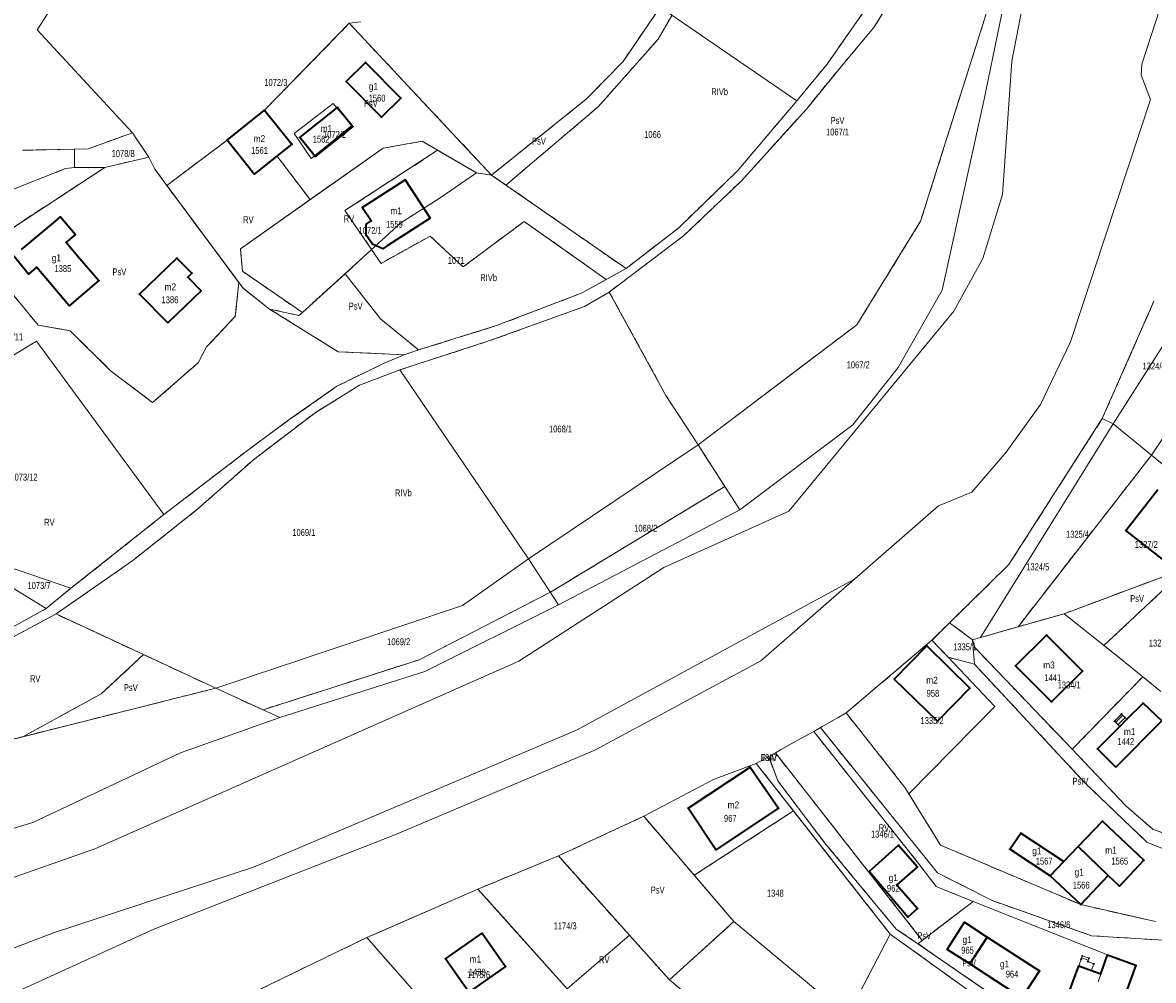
# Model space of a CAD drawing. Header units: metres. Extents: x 7496145 to 7500200, y 5498500 to 5502080.
# Tile 44 of 202: x 7497328 to 7497574, y 5499689 to 5499897. Entities that reach past the tile are written whole.
import ezdxf
from ezdxf.enums import TextEntityAlignment as Align

# ---------------------------------------------------------------- set-up
doc = ezdxf.new("R2010")
doc.units = ezdxf.units.M
doc.header["$MEASUREMENT"] = 0
for name, pattern in [('2.25_0.75', [3, 2.25, -0.75]), ('219-1000', [0]), ('egug-1000', [0])]:
    doc.linetypes.add(name, pattern=pattern)
doc.layers.get('0').update_dxf_attribs({"color": 2, "linetype": 'CONTINUOUS', "lineweight": 5})
for name, color, linetype in [('209-oznaczenie konturu klasyfikacyjnego', 7, 'CONTINUOUS'), ('211-numer działki ewidencyjnej', 7, 'CONTINUOUS'), ('217-kontur klasyfikacyjny', 7, 'CONTINUOUS'), ('218-kontur użytku gruntowego', 7, 'CONTINUOUS'), ('219-działka ewidencyjna', 7, 'CONTINUOUS'), ('312-budynek ewidencyjny', 7, 'CONTINUOUS'), ('312-oznaczenie budynku ewidencyjnego', 7, 'CONTINUOUS'), ('312-oznaczenie budynku ewidencyjnego-Atr117', 7, 'CONTINUOUS'), ('352-schody', 7, 'CONTINUOUS'), ('Punkt budynku', 7, 'CONTINUOUS')]:
    doc.layers.add(name, color=color, linetype=linetype)
doc.styles.get("Standard").update_dxf_attribs({"font": 'Working1250', "width": 0.75})

# ---------------------------------------------------------------- blocks, each defined once
blk = doc.blocks.new('PUNKTBUD')
at = {"color": 0}
blk.add_circle((0, 0), 0.09, dxfattribs=at)

msp = doc.modelspace()

# ---------------------------------------------------------------- linework, layer by layer
at = {"layer": '217-kontur klasyfikacyjny', "color": 3, "linetype": '2.25_0.75', "lineweight": 18, "flags": 128}
for points in [[(7497523.36, 5499853.66), (7497547.29, 5499929.41)], [(7497524.4, 5499913.84), (7497513.19, 5499895.72)], [(7497503.05, 5499887.8), (7497513.52, 5499902.8)], [(7497458.75, 5499888.36), (7497466.8, 5499900.12)], [(7497466.34, 5499893.17), (7497469.37, 5499898.36)], [(7497380.92, 5499877.78), (7497399.32, 5499896.64)], [(7497399.32, 5499896.64), (7497430.19, 5499863.7)], [(7497513.19, 5499895.72), (7497506.88, 5499888.2)], [(7497453.37, 5499878.53), (7497466.34, 5499893.17)], [(7497450.83, 5499880.22), (7497458.75, 5499888.36)], [(7497496.47, 5499879.8), (7497503.05, 5499887.8)], [(7497506.88, 5499888.2), (7497498.55, 5499878.03)], [(7497430.19, 5499863.7), (7497450.83, 5499880.22)], [(7497433.34, 5499861.51), (7497453.37, 5499878.53)], [(7497483.6, 5499864.63), (7497496.47, 5499879.8)], [(7497498.55, 5499878.03), (7497484.39, 5499862.36)], [(7497372.79, 5499871.24), (7497380.92, 5499877.78)], [(7497342.6, 5499869.36), (7497352.24, 5499872.88)], [(7497352.24, 5499872.88), (7497355.78, 5499867.54)], [(7497359.71, 5499861.44), (7497372.79, 5499871.24)], [(7497378.7, 5499863.89), (7497372.79, 5499871.24)], [(7497406.66, 5499869.54), (7497415.17, 5499871.02)], [(7497415.17, 5499871.02), (7497418.49, 5499869.08)], [(7497328.36, 5499869.07), (7497339.66, 5499869.32)], [(7497339.66, 5499869.32), (7497342.6, 5499869.36)], [(7497339.66, 5499869.32), (7497339.67, 5499865.36)], [(7497390.83, 5499858.36), (7497406.66, 5499869.54)], [(7497398.37, 5499855.97), (7497418.49, 5499869.08)], [(7497418.49, 5499869.08), (7497426.95, 5499864.15)], [(7497346.26, 5499865.35), (7497355.78, 5499867.54)], [(7497355.78, 5499867.54), (7497357.12, 5499864.94)], [(7497383.61, 5499867.83), (7497378.7, 5499863.89)], [(7497390.83, 5499858.36), (7497383.61, 5499867.83)], [(7497337.74, 5499865.11), (7497309.11, 5499853.77)], [(7497318.51, 5499847.17), (7497346.26, 5499865.35)], [(7497339.67, 5499865.36), (7497337.74, 5499865.11)], [(7497357.12, 5499864.94), (7497359.71, 5499861.44)], [(7497426.95, 5499864.15), (7497430.19, 5499863.7)], [(7497430.19, 5499863.7), (7497433.34, 5499861.51)], [(7497470.83, 5499852.24), (7497483.6, 5499864.63)], [(7497375.33, 5499840.36), (7497359.71, 5499861.44)], [(7497433.34, 5499861.51), (7497459.4, 5499843.39)], [(7497484.39, 5499862.36), (7497471.86, 5499850.48)], [(7497375.73, 5499847.7), (7497390.83, 5499858.36)], [(7497404.16, 5499847.53), (7497398.37, 5499855.97)], [(7497437.27, 5499853.62), (7497424.03, 5499843.76)], [(7497455.11, 5499841), (7497437.27, 5499853.62)], [(7497509.49, 5499831.16), (7497523.36, 5499853.66)], [(7497459.4, 5499843.39), (7497470.83, 5499852.24)], [(7497416.85, 5499850.45), (7497406.23, 5499844.52)], [(7497424.03, 5499843.76), (7497416.85, 5499850.45)], [(7497471.86, 5499850.48), (7497455.75, 5499838.28)], [(7497318.51, 5499847.17), (7497331.78, 5499831.12)], [(7497376.1, 5499842.81), (7497375.73, 5499847.7)], [(7497398.4, 5499842.28), (7497404.16, 5499847.53)], [(7497406.23, 5499844.52), (7497404.16, 5499847.53)], [(7497389.13, 5499833.84), (7497376.1, 5499842.81)], [(7497389.13, 5499833.84), (7497398.4, 5499842.28)], [(7497406.11, 5499832.45), (7497398.4, 5499842.28)], [(7497374.57, 5499833.01), (7497375.33, 5499840.36)], [(7497375.33, 5499840.36), (7497376.26, 5499839.1)], [(7497376.26, 5499839.1), (7497382.02, 5499834.58)], [(7497449.89, 5499838.1), (7497455.11, 5499841)], [(7497431.27, 5499831), (7497449.89, 5499838.1)], [(7497455.75, 5499838.28), (7497450.36, 5499835.13)], [(7497468.07, 5499815.84), (7497455.75, 5499838.28)], [(7497574.01, 5499836.28), (7497562.79, 5499810.8)], [(7497382.02, 5499834.58), (7497388.33, 5499833.22)], [(7497382.02, 5499834.58), (7497396.89, 5499825.34)], [(7497388.33, 5499833.22), (7497389.13, 5499833.84)], [(7497450.36, 5499835.13), (7497429.84, 5499827.74)], [(7497368.34, 5499826.36), (7497374.57, 5499833.01)], [(7497414.37, 5499825.72), (7497406.11, 5499832.45)], [(7497331.78, 5499831.12), (7497338.75, 5499829.88)], [(7497338.75, 5499829.88), (7497347.44, 5499821.25)], [(7497414.37, 5499825.72), (7497431.27, 5499831)], [(7497475.05, 5499805.1), (7497509.49, 5499831.16)], [(7497366.48, 5499822.91), (7497368.34, 5499826.36)], [(7497429.84, 5499827.74), (7497410.29, 5499821.41)], [(7497396.89, 5499825.34), (7497411.23, 5499824.67)], [(7497406.92, 5499822.88), (7497411.23, 5499824.67)], [(7497411.23, 5499824.67), (7497414.37, 5499825.72)], [(7497356.62, 5499814.29), (7497366.48, 5499822.91)], [(7497396.64, 5499817.82), (7497406.92, 5499822.88)], [(7497410.29, 5499821.41), (7497401.57, 5499818.08)], [(7497347.44, 5499821.25), (7497356.62, 5499814.29)], [(7497386.49, 5499810.73), (7497396.64, 5499817.82)], [(7497401.57, 5499818.08), (7497391.91, 5499812.1)], [(7497475.05, 5499805.1), (7497468.07, 5499815.84)], [(7497391.91, 5499812.1), (7497378.5, 5499801.89)], [(7497376.91, 5499803.68), (7497386.49, 5499810.73)], [(7497562.79, 5499810.8), (7497542.5, 5499779.1)], [(7497573.48, 5499802.87), (7497579.18, 5499811.43)], [(7497480.85, 5499796.07), (7497475.05, 5499805.1)], [(7497359.08, 5499789.99), (7497376.91, 5499803.68)], [(7497378.5, 5499801.89), (7497366.45, 5499791.2)], [(7497544.5, 5499765.63), (7497573.48, 5499802.87)], [(7497442.97, 5499773.12), (7497480.85, 5499796.07)], [(7497338.9, 5499773.96), (7497359.08, 5499789.99)], [(7497366.45, 5499791.2), (7497352.3, 5499779.99)], [(7497352.3, 5499779.99), (7497335.65, 5499768.39)], [(7497542.5, 5499779.1), (7497529.65, 5499766.5)], [(7497581.18, 5499778.43), (7497554.51, 5499768.45)], [(7497581.18, 5499778.43), (7497563.14, 5499761.55)], [(7497333.48, 5499769.58), (7497338.9, 5499773.96)], [(7497414.47, 5499758.45), (7497442.97, 5499773.12)], [(7497335.65, 5499768.39), (7497303.33, 5499751.04)], [(7497319.63, 5499761.92), (7497333.48, 5499769.58)], [(7497354.65, 5499759.56), (7497335.65, 5499768.39)], [(7497554.51, 5499768.45), (7497544.5, 5499765.63)], [(7497529.65, 5499766.5), (7497525.79, 5499762.68)], [(7497534.6, 5499762.75), (7497529.65, 5499766.5)], [(7497536.34, 5499763.25), (7497544.5, 5499765.63)], [(7497525.79, 5499762.68), (7497507.19, 5499746.91)], [(7497529.33, 5499758.99), (7497525.79, 5499762.68)], [(7497534.6, 5499762.75), (7497536.34, 5499763.25)], [(7497535.17, 5499761.04), (7497534.6, 5499762.75)], [(7497556.27, 5499739.01), (7497535.17, 5499761.04)], [(7497563.14, 5499761.55), (7497565.41, 5499759.74)], [(7497345.46, 5499751.05), (7497354.65, 5499759.56)], [(7497370.33, 5499752.27), (7497354.65, 5499759.56)], [(7497380.6, 5499747.58), (7497414.47, 5499758.45)], [(7497535.04, 5499757.5), (7497529.33, 5499758.99)], [(7497565.41, 5499759.74), (7497571.58, 5499754.77)], [(7497558.99, 5499731.76), (7497535.04, 5499757.5)], [(7497556.27, 5499739.01), (7497571.58, 5499754.77)], [(7497571.58, 5499754.77), (7497575.51, 5499751.55)], [(7497328.44, 5499741.75), (7497370.33, 5499752.27)], [(7497328.44, 5499741.75), (7497345.46, 5499751.05)], [(7497370.33, 5499752.27), (7497380.6, 5499747.58)], [(7497507.19, 5499746.91), (7497501.59, 5499743.72)], [(7497507.19, 5499746.91), (7497519.94, 5499730.74)], [(7497500.14, 5499742.87), (7497495.72, 5499740.45)], [(7497501.59, 5499743.72), (7497500.14, 5499742.87)], [(7497522.9, 5499714.23), (7497500.14, 5499742.87)], [(7497527, 5499712.22), (7497501.59, 5499743.72)], [(7497308.61, 5499736.77), (7497328.44, 5499741.75)], [(7497495.72, 5499740.45), (7497491.82, 5499738.24)], [(7497491.82, 5499738.24), (7497490.39, 5499737.43)], [(7497523.72, 5499697.52), (7497491.82, 5499738.24)], [(7497567.92, 5499726.73), (7497556.27, 5499739.01)], [(7497490.39, 5499737.43), (7497487.66, 5499735.94)], [(7497487.66, 5499735.94), (7497495.76, 5499725.63)], [(7497492.33, 5499732.19), (7497490.39, 5499737.43)], [(7497502.58, 5499718.66), (7497492.33, 5499732.19)], [(7497519.94, 5499730.74), (7497520.83, 5499729.32)], [(7497572.49, 5499718.86), (7497558.99, 5499731.76)], [(7497520.83, 5499729.32), (7497527.65, 5499718.21)], [(7497573.76, 5499721.64), (7497567.92, 5499726.73)], [(7497463.25, 5499724.46), (7497444.72, 5499715.85)], [(7497474.2, 5499711.66), (7497463.25, 5499724.46)], [(7497495.76, 5499725.63), (7497474.2, 5499711.66)], [(7497516.75, 5499698.9), (7497495.76, 5499725.63)], [(7497576.67, 5499720.56), (7497573.76, 5499721.64)], [(7497518.05, 5499699.98), (7497502.58, 5499718.66)], [(7497579.09, 5499716.17), (7497572.49, 5499718.86)], [(7497444.72, 5499715.85), (7497427.23, 5499708.67)], [(7497460.12, 5499698.63), (7497444.72, 5499715.85)], [(7497527.65, 5499718.21), (7497558.11, 5499705.29)], [(7497526.74, 5499709.21), (7497522.9, 5499714.23)], [(7497482.82, 5499701.59), (7497474.2, 5499711.66)], [(7497538.72, 5499706.24), (7497527, 5499712.22)], [(7497427.23, 5499708.67), (7497432.08, 5499703.25)], [(7497534.74, 5499705.99), (7497526.74, 5499709.21)], [(7497560.44, 5499698.53), (7497538.72, 5499706.24)], [(7497523.72, 5499697.52), (7497534.74, 5499705.99)], [(7497558.11, 5499705.29), (7497574.32, 5499701.6)], [(7497432.08, 5499703.25), (7497446.65, 5499686.98)], [(7497468.82, 5499688.95), (7497482.82, 5499701.59)], [(7497507.49, 5499681.1), (7497516.75, 5499698.9)], [(7497516.75, 5499698.9), (7497534.19, 5499686.32)], [(7497522.78, 5499696.8), (7497518.05, 5499699.98)], [(7497403.13, 5499698.14), (7497368.21, 5499681.22)], [(7497427.8, 5499670.01), (7497403.13, 5499698.14)], [(7497468.82, 5499688.95), (7497460.12, 5499698.63)], [(7497522.78, 5499696.8), (7497523.72, 5499697.52)], [(7497546.92, 5499680.11), (7497522.78, 5499696.8)], [(7497583.21, 5499697.1), (7497560.44, 5499698.53)], [(7497477.82, 5499681.44), (7497468.82, 5499688.95)]]:
    msp.add_lwpolyline(points, dxfattribs=at)
at = {"layer": '218-kontur użytku gruntowego', "color": 3, "linetype": 'egug-1000', "lineweight": 18, "flags": 128}
for points in [[(7497571.35, 5499887.77), (7497594.95, 5499960.37)], [(7497523.36, 5499853.66), (7497547.29, 5499929.41)], [(7497543.13, 5499888.45), (7497549.53, 5499921.3)], [(7497524.4, 5499913.84), (7497513.19, 5499895.72)], [(7497503.05, 5499887.8), (7497513.52, 5499902.8)], [(7497458.75, 5499888.36), (7497466.8, 5499900.12)], [(7497466.34, 5499893.17), (7497469.37, 5499898.36)], [(7497399.32, 5499896.64), (7497380.92, 5499877.78)], [(7497430.19, 5499863.7), (7497399.32, 5499896.64)], [(7497513.19, 5499895.72), (7497506.88, 5499888.2)], [(7497453.37, 5499878.53), (7497466.34, 5499893.17)], [(7497450.83, 5499880.22), (7497458.75, 5499888.36)], [(7497496.47, 5499879.8), (7497503.05, 5499887.8)], [(7497506.88, 5499888.2), (7497498.55, 5499878.03)], [(7497541.14, 5499859.46), (7497543.13, 5499888.45)], [(7497571.23, 5499885.35), (7497571.35, 5499887.77)], [(7497573.26, 5499880.07), (7497571.23, 5499885.35)], [(7497430.19, 5499863.7), (7497450.83, 5499880.22)], [(7497433.34, 5499861.51), (7497453.37, 5499878.53)], [(7497483.6, 5499864.63), (7497496.47, 5499879.8)], [(7497498.55, 5499878.03), (7497484.39, 5499862.36)], [(7497555.89, 5499827.47), (7497573.26, 5499880.07)], [(7497380.92, 5499877.78), (7497372.79, 5499871.24)], [(7497352.24, 5499872.88), (7497342.6, 5499869.36)], [(7497355.78, 5499867.54), (7497352.24, 5499872.88)], [(7497372.79, 5499871.24), (7497359.71, 5499861.44)], [(7497378.7, 5499863.89), (7497372.79, 5499871.24)], [(7497415.17, 5499871.02), (7497406.66, 5499869.54)], [(7497418.49, 5499869.08), (7497415.17, 5499871.02)], [(7497328.36, 5499869.07), (7497339.66, 5499869.32)], [(7497342.6, 5499869.36), (7497339.66, 5499869.32)], [(7497339.66, 5499869.32), (7497339.67, 5499865.36)], [(7497406.66, 5499869.54), (7497390.83, 5499858.36)], [(7497418.49, 5499869.08), (7497398.37, 5499855.97)], [(7497426.95, 5499864.15), (7497418.49, 5499869.08)], [(7497355.78, 5499867.54), (7497346.26, 5499865.35)], [(7497357.12, 5499864.94), (7497355.78, 5499867.54)], [(7497383.61, 5499867.83), (7497378.7, 5499863.89)], [(7497390.83, 5499858.36), (7497383.61, 5499867.83)], [(7497337.74, 5499865.11), (7497309.11, 5499853.77)], [(7497346.26, 5499865.35), (7497318.51, 5499847.17)], [(7497339.67, 5499865.36), (7497337.74, 5499865.11)], [(7497359.71, 5499861.44), (7497357.12, 5499864.94)], [(7497430.19, 5499863.7), (7497426.95, 5499864.15)], [(7497433.34, 5499861.51), (7497430.19, 5499863.7)], [(7497470.83, 5499852.24), (7497483.6, 5499864.63)], [(7497359.71, 5499861.44), (7497375.33, 5499840.36)], [(7497459.4, 5499843.39), (7497433.34, 5499861.51)], [(7497484.39, 5499862.36), (7497471.86, 5499850.48)], [(7497390.83, 5499858.36), (7497375.73, 5499847.7)], [(7497536.89, 5499845.54), (7497541.14, 5499859.46)], [(7497398.37, 5499855.97), (7497404.16, 5499847.53)], [(7497424.03, 5499843.76), (7497437.27, 5499853.62)], [(7497437.27, 5499853.62), (7497455.11, 5499841)], [(7497509.49, 5499831.16), (7497523.36, 5499853.66)], [(7497459.4, 5499843.39), (7497470.83, 5499852.24)], [(7497406.23, 5499844.52), (7497416.85, 5499850.45)], [(7497416.85, 5499850.45), (7497424.03, 5499843.76)], [(7497471.86, 5499850.48), (7497455.75, 5499838.28)], [(7497318.51, 5499847.17), (7497331.78, 5499831.12)], [(7497375.73, 5499847.7), (7497376.1, 5499842.81)], [(7497404.16, 5499847.53), (7497398.4, 5499842.28)], [(7497404.16, 5499847.53), (7497406.23, 5499844.52)], [(7497530.58, 5499834.11), (7497536.89, 5499845.54)], [(7497376.1, 5499842.81), (7497389.13, 5499833.84)], [(7497389.13, 5499833.84), (7497398.4, 5499842.28)], [(7497398.4, 5499842.28), (7497406.11, 5499832.45)], [(7497455.11, 5499841), (7497459.4, 5499843.39)], [(7497374.57, 5499833.01), (7497375.33, 5499840.36)], [(7497375.33, 5499840.36), (7497376.26, 5499839.1)], [(7497376.26, 5499839.1), (7497382.02, 5499834.58)], [(7497449.89, 5499838.1), (7497455.11, 5499841)], [(7497431.27, 5499831), (7497449.89, 5499838.1)], [(7497455.75, 5499838.28), (7497450.36, 5499835.13)], [(7497455.75, 5499838.28), (7497468.07, 5499815.84)], [(7497574.01, 5499836.28), (7497562.79, 5499810.8)], [(7497382.02, 5499834.58), (7497396.89, 5499825.34)], [(7497388.33, 5499833.22), (7497382.02, 5499834.58)], [(7497389.13, 5499833.84), (7497388.33, 5499833.22)], [(7497450.36, 5499835.13), (7497429.84, 5499827.74)], [(7497494.71, 5499790.74), (7497530.58, 5499834.11)], [(7497368.34, 5499826.36), (7497374.57, 5499833.01)], [(7497406.11, 5499832.45), (7497414.37, 5499825.72)], [(7497331.78, 5499831.12), (7497338.75, 5499829.88)], [(7497338.75, 5499829.88), (7497347.44, 5499821.25)], [(7497414.37, 5499825.72), (7497431.27, 5499831)], [(7497475.05, 5499805.1), (7497509.49, 5499831.16)], [(7497366.48, 5499822.91), (7497368.34, 5499826.36)], [(7497429.84, 5499827.74), (7497410.29, 5499821.41)], [(7497549.41, 5499813.85), (7497555.89, 5499827.47)], [(7497396.89, 5499825.34), (7497411.23, 5499824.67)], [(7497406.92, 5499822.88), (7497411.23, 5499824.67)], [(7497411.23, 5499824.67), (7497414.37, 5499825.72)], [(7497356.62, 5499814.29), (7497366.48, 5499822.91)], [(7497396.64, 5499817.82), (7497406.92, 5499822.88)], [(7497410.29, 5499821.41), (7497401.57, 5499818.08)], [(7497347.44, 5499821.25), (7497356.62, 5499814.29)], [(7497386.49, 5499810.73), (7497396.64, 5499817.82)], [(7497401.57, 5499818.08), (7497391.91, 5499812.1)], [(7497468.07, 5499815.84), (7497475.05, 5499805.1)], [(7497391.91, 5499812.1), (7497378.5, 5499801.89)], [(7497541.93, 5499803.53), (7497549.41, 5499813.85)], [(7497376.91, 5499803.68), (7497386.49, 5499810.73)], [(7497562.79, 5499810.8), (7497542.5, 5499779.1)], [(7497573.48, 5499802.87), (7497579.18, 5499811.43)], [(7497480.85, 5499796.07), (7497475.05, 5499805.1)], [(7497359.08, 5499789.99), (7497376.91, 5499803.68)], [(7497378.5, 5499801.89), (7497366.45, 5499791.2)], [(7497534.44, 5499794.81), (7497541.93, 5499803.53)], [(7497544.5, 5499765.63), (7497573.48, 5499802.87)], [(7497480.85, 5499796.07), (7497442.97, 5499773.12)], [(7497484.11, 5499790.99), (7497480.85, 5499796.07)], [(7497527.24, 5499791.84), (7497534.44, 5499794.81)], [(7497338.9, 5499773.96), (7497359.08, 5499789.99)], [(7497366.45, 5499791.2), (7497352.3, 5499779.99)], [(7497444.74, 5499770.4), (7497484.11, 5499790.99)], [(7497467.62, 5499778.46), (7497494.71, 5499790.74)], [(7497509.01, 5499775.94), (7497527.24, 5499791.84)], [(7497352.3, 5499779.99), (7497335.65, 5499768.39)], [(7497436.11, 5499758.13), (7497467.62, 5499778.46)], [(7497542.5, 5499779.1), (7497529.65, 5499766.5)], [(7497581.18, 5499778.43), (7497554.51, 5499768.45)], [(7497581.18, 5499778.43), (7497563.14, 5499761.55)], [(7497509.01, 5499775.94), (7497448.68, 5499743.17)], [(7497488.68, 5499758.22), (7497509.01, 5499775.94)], [(7497333.48, 5499769.58), (7497338.9, 5499773.96)], [(7497442.97, 5499773.12), (7497414.47, 5499758.45)], [(7497415.73, 5499755.89), (7497444.74, 5499770.4)], [(7497335.65, 5499768.39), (7497303.33, 5499751.04)], [(7497319.63, 5499761.92), (7497333.48, 5499769.58)], [(7497335.65, 5499768.39), (7497354.65, 5499759.56)], [(7497554.51, 5499768.45), (7497544.5, 5499765.63)], [(7497529.65, 5499766.5), (7497525.79, 5499762.68)], [(7497534.6, 5499762.75), (7497529.65, 5499766.5)], [(7497536.34, 5499763.25), (7497544.5, 5499765.63)], [(7497525.79, 5499762.68), (7497507.19, 5499746.91)], [(7497525.79, 5499762.68), (7497529.33, 5499758.99)], [(7497534.6, 5499762.75), (7497536.34, 5499763.25)], [(7497535.17, 5499761.04), (7497534.6, 5499762.75)], [(7497556.27, 5499739.01), (7497535.17, 5499761.04)], [(7497563.14, 5499761.55), (7497565.41, 5499759.74)], [(7497344.1, 5499717.43), (7497436.11, 5499758.13)], [(7497354.65, 5499759.56), (7497345.46, 5499751.05)], [(7497354.65, 5499759.56), (7497370.33, 5499752.27)], [(7497414.47, 5499758.45), (7497380.6, 5499747.58)], [(7497452.65, 5499738.79), (7497488.68, 5499758.22)], [(7497529.33, 5499758.99), (7497535.04, 5499757.5)], [(7497565.41, 5499759.74), (7497571.58, 5499754.77)], [(7497384.27, 5499745.9), (7497415.73, 5499755.89)], [(7497535.04, 5499757.5), (7497558.99, 5499731.76)], [(7497556.27, 5499739.01), (7497571.58, 5499754.77)], [(7497571.58, 5499754.77), (7497575.51, 5499751.55)], [(7497328.44, 5499741.75), (7497370.33, 5499752.27)], [(7497345.46, 5499751.05), (7497328.44, 5499741.75)], [(7497370.33, 5499752.27), (7497380.6, 5499747.58)], [(7497362.71, 5499738.21), (7497384.27, 5499745.9)], [(7497380.6, 5499747.58), (7497384.27, 5499745.9)], [(7497501.59, 5499743.72), (7497507.19, 5499746.91)], [(7497507.19, 5499746.91), (7497519.94, 5499730.74)], [(7497448.68, 5499743.17), (7497378.56, 5499713.44)], [(7497500.14, 5499742.87), (7497495.72, 5499740.45)], [(7497501.59, 5499743.72), (7497500.14, 5499742.87)], [(7497522.9, 5499714.23), (7497500.14, 5499742.87)], [(7497527, 5499712.22), (7497501.59, 5499743.72)], [(7497308.61, 5499736.77), (7497328.44, 5499741.75)], [(7497495.72, 5499740.45), (7497491.82, 5499738.24)], [(7497330.6, 5499723.08), (7497362.71, 5499738.21)], [(7497409.24, 5499720.43), (7497452.65, 5499738.79)], [(7497491.82, 5499738.24), (7497490.39, 5499737.43)], [(7497523.72, 5499697.52), (7497491.82, 5499738.24)], [(7497567.92, 5499726.73), (7497556.27, 5499739.01)], [(7497487.66, 5499735.94), (7497478.37, 5499732.48)], [(7497490.39, 5499737.43), (7497487.66, 5499735.94)], [(7497487.66, 5499735.94), (7497495.76, 5499725.63)], [(7497492.33, 5499732.19), (7497490.39, 5499737.43)], [(7497478.37, 5499732.48), (7497463.25, 5499724.46)], [(7497502.58, 5499718.66), (7497492.33, 5499732.19)], [(7497519.94, 5499730.74), (7497520.83, 5499729.32)], [(7497558.99, 5499731.76), (7497572.49, 5499718.86)], [(7497520.83, 5499729.32), (7497527.65, 5499718.21)], [(7497573.76, 5499721.64), (7497567.92, 5499726.73)], [(7497463.25, 5499724.46), (7497444.72, 5499715.85)], [(7497463.25, 5499724.46), (7497474.2, 5499711.66)], [(7497495.76, 5499725.63), (7497474.2, 5499711.66)], [(7497495.76, 5499725.63), (7497516.75, 5499698.9)], [(7497313.95, 5499718.15), (7497330.6, 5499723.08)], [(7497576.67, 5499720.56), (7497573.76, 5499721.64)], [(7497356.91, 5499699.98), (7497409.24, 5499720.43)], [(7497518.05, 5499699.98), (7497502.58, 5499718.66)], [(7497572.49, 5499718.86), (7497579.09, 5499716.17)], [(7497312.34, 5499706.22), (7497344.1, 5499717.43)], [(7497444.72, 5499715.85), (7497427.23, 5499708.67)], [(7497444.72, 5499715.85), (7497460.12, 5499698.63)], [(7497527.65, 5499718.21), (7497558.11, 5499705.29)], [(7497378.56, 5499713.44), (7497335.12, 5499699.15)], [(7497526.74, 5499709.21), (7497522.9, 5499714.23)], [(7497474.2, 5499711.66), (7497482.82, 5499701.59)], [(7497538.72, 5499706.24), (7497527, 5499712.22)], [(7497427.23, 5499708.67), (7497406.03, 5499699.41)], [(7497427.23, 5499708.67), (7497432.08, 5499703.25)], [(7497534.74, 5499705.99), (7497526.74, 5499709.21)], [(7497560.44, 5499698.53), (7497538.72, 5499706.24)], [(7497523.72, 5499697.52), (7497534.74, 5499705.99)], [(7497558.11, 5499705.29), (7497574.32, 5499701.6)], [(7497432.08, 5499703.25), (7497446.65, 5499686.98)], [(7497482.82, 5499701.59), (7497468.82, 5499688.95)], [(7497335.12, 5499699.15), (7497296.63, 5499684.47)], [(7497313.38, 5499680.16), (7497356.91, 5499699.98)], [(7497406.03, 5499699.41), (7497403.13, 5499698.14)], [(7497516.75, 5499698.9), (7497507.49, 5499681.1)], [(7497534.19, 5499686.32), (7497516.75, 5499698.9)], [(7497522.78, 5499696.8), (7497518.05, 5499699.98)], [(7497403.13, 5499698.14), (7497368.21, 5499681.22)], [(7497403.13, 5499698.14), (7497427.8, 5499670.01)], [(7497460.12, 5499698.63), (7497468.82, 5499688.95)], [(7497522.78, 5499696.8), (7497523.72, 5499697.52)], [(7497546.92, 5499680.11), (7497522.78, 5499696.8)], [(7497583.21, 5499697.1), (7497560.44, 5499698.53)], [(7497468.82, 5499688.95), (7497477.82, 5499681.44)]]:
    msp.add_lwpolyline(points, dxfattribs=at)
at = {"layer": '219-działka ewidencyjna', "color": 3, "linetype": '219-1000', "lineweight": 18, "flags": 128}
for points in [[(7497571.35, 5499887.77), (7497594.95, 5499960.37)], [(7497547.29, 5499929.41), (7497523.36, 5499853.66)], [(7497547.29, 5499929.41), (7497537.08, 5499879.79)], [(7497547.29, 5499929.41), (7497537.08, 5499879.79)], [(7497513.19, 5499895.72), (7497524.4, 5499913.84)], [(7497513.19, 5499895.72), (7497524.4, 5499913.84)], [(7497331.55, 5499895.2), (7497341.9, 5499911.28)], [(7497503.05, 5499887.8), (7497513.52, 5499902.8)], [(7497503.05, 5499887.8), (7497513.52, 5499902.8)], [(7497458.75, 5499888.36), (7497466.8, 5499900.12)], [(7497466.8, 5499900.12), (7497496.47, 5499879.8)], [(7497331.55, 5499895.2), (7497352.24, 5499872.88)], [(7497399.32, 5499896.64), (7497401.8, 5499896.94)], [(7497399.32, 5499896.64), (7497430.19, 5499863.7)], [(7497506.88, 5499888.2), (7497513.19, 5499895.72)], [(7497506.88, 5499888.2), (7497513.19, 5499895.72)], [(7497450.83, 5499880.22), (7497458.75, 5499888.36)], [(7497496.47, 5499879.8), (7497503.05, 5499887.8)], [(7497496.47, 5499879.8), (7497503.05, 5499887.8)], [(7497498.55, 5499878.03), (7497506.88, 5499888.2)], [(7497498.55, 5499878.03), (7497506.88, 5499888.2)], [(7497571.23, 5499885.35), (7497571.35, 5499887.77)], [(7497571.23, 5499885.35), (7497573.26, 5499880.07)], [(7497387.32, 5499872.7), (7497395.8, 5499879.26)], [(7497395.8, 5499879.26), (7497399.89, 5499874.46)], [(7497450.83, 5499880.22), (7497430.19, 5499863.7)], [(7497483.6, 5499864.63), (7497496.47, 5499879.8)], [(7497483.6, 5499864.63), (7497496.47, 5499879.8)], [(7497484.39, 5499862.36), (7497498.55, 5499878.03)], [(7497484.39, 5499862.36), (7497498.55, 5499878.03)], [(7497528.05, 5499838.69), (7497537.08, 5499879.79)], [(7497528.05, 5499838.69), (7497537.08, 5499879.79)], [(7497555.89, 5499827.47), (7497573.26, 5499880.07)], [(7497391.06, 5499867.26), (7497399.89, 5499874.46)], [(7497342.6, 5499869.36), (7497352.24, 5499872.88)], [(7497352.24, 5499872.88), (7497355.78, 5499867.54)], [(7497387.32, 5499872.7), (7497391.06, 5499867.26)], [(7497406.66, 5499869.54), (7497415.17, 5499871.02)], [(7497415.17, 5499871.02), (7497426.95, 5499864.15)], [(7497328.36, 5499869.07), (7497339.66, 5499869.32)], [(7497339.66, 5499869.32), (7497342.6, 5499869.36)], [(7497339.66, 5499869.32), (7497339.67, 5499865.36)], [(7497406.66, 5499869.54), (7497375.73, 5499847.7)], [(7497346.26, 5499865.35), (7497355.78, 5499867.54)], [(7497355.78, 5499867.54), (7497357.12, 5499864.94)], [(7497296.36, 5499832.65), (7497346.26, 5499865.35)], [(7497309.11, 5499853.77), (7497337.74, 5499865.11)], [(7497337.74, 5499865.11), (7497339.67, 5499865.36)], [(7497339.67, 5499865.36), (7497346.26, 5499865.35)], [(7497376.26, 5499839.1), (7497357.12, 5499864.94)], [(7497418.85, 5499858.6), (7497426.95, 5499864.15)], [(7497426.95, 5499864.15), (7497430.19, 5499863.7)], [(7497430.19, 5499863.7), (7497459.4, 5499843.39)], [(7497470.83, 5499852.24), (7497483.6, 5499864.63)], [(7497470.83, 5499852.24), (7497483.6, 5499864.63)], [(7497471.86, 5499850.48), (7497484.39, 5499862.36)], [(7497471.86, 5499850.48), (7497484.39, 5499862.36)], [(7497410.5, 5499853.3), (7497418.85, 5499858.6)], [(7497509.49, 5499831.16), (7497523.36, 5499853.66)], [(7497389.13, 5499833.84), (7497410.5, 5499853.3)], [(7497459.4, 5499843.39), (7497470.83, 5499852.24)], [(7497459.4, 5499843.39), (7497470.83, 5499852.24)], [(7497455.75, 5499838.28), (7497471.86, 5499850.48)], [(7497455.75, 5499838.28), (7497471.86, 5499850.48)], [(7497376.1, 5499842.81), (7497375.73, 5499847.7)], [(7497376.1, 5499842.81), (7497389.13, 5499833.84)], [(7497449.89, 5499838.1), (7497459.4, 5499843.39)], [(7497449.89, 5499838.1), (7497459.4, 5499843.39)], [(7497376.26, 5499839.1), (7497382.02, 5499834.58)], [(7497518.47, 5499821.92), (7497528.05, 5499838.69)], [(7497518.47, 5499821.92), (7497528.05, 5499838.69)], [(7497431.27, 5499831), (7497449.89, 5499838.1)], [(7497431.27, 5499831), (7497449.89, 5499838.1)], [(7497450.36, 5499835.13), (7497455.75, 5499838.28)], [(7497450.36, 5499835.13), (7497455.75, 5499838.28)], [(7497455.75, 5499838.28), (7497468.07, 5499815.84)], [(7497562.79, 5499810.8), (7497574.01, 5499836.28)], [(7497562.79, 5499810.8), (7497574.01, 5499836.28)], [(7497382.02, 5499834.58), (7497388.33, 5499833.22)], [(7497382.02, 5499834.58), (7497396.89, 5499825.34)], [(7497389.13, 5499833.84), (7497388.33, 5499833.22)], [(7497429.84, 5499827.74), (7497450.36, 5499835.13)], [(7497429.84, 5499827.74), (7497450.36, 5499835.13)], [(7497565.15, 5499809.67), (7497580.29, 5499833.4)], [(7497414.37, 5499825.72), (7497431.27, 5499831)], [(7497414.37, 5499825.72), (7497431.27, 5499831)], [(7497475.05, 5499805.1), (7497509.49, 5499831.16)], [(7497288.15, 5499801.32), (7497331.38, 5499827.61)], [(7497331.38, 5499827.61), (7497359.08, 5499789.99)], [(7497410.29, 5499821.41), (7497429.84, 5499827.74)], [(7497410.29, 5499821.41), (7497429.84, 5499827.74)], [(7497549.41, 5499813.85), (7497555.89, 5499827.47)], [(7497396.89, 5499825.34), (7497411.23, 5499824.67)], [(7497406.92, 5499822.88), (7497411.23, 5499824.67)], [(7497406.92, 5499822.88), (7497411.23, 5499824.67)], [(7497411.23, 5499824.67), (7497414.37, 5499825.72)], [(7497411.23, 5499824.67), (7497414.37, 5499825.72)], [(7497396.64, 5499817.82), (7497406.92, 5499822.88)], [(7497396.64, 5499817.82), (7497406.92, 5499822.88)], [(7497401.57, 5499818.08), (7497410.29, 5499821.41)], [(7497401.57, 5499818.08), (7497410.29, 5499821.41)], [(7497410.29, 5499821.41), (7497438.25, 5499780.33)], [(7497508.62, 5499809.47), (7497518.47, 5499821.92)], [(7497508.62, 5499809.47), (7497518.47, 5499821.92)], [(7497386.49, 5499810.73), (7497396.64, 5499817.82)], [(7497386.49, 5499810.73), (7497396.64, 5499817.82)], [(7497391.91, 5499812.1), (7497401.57, 5499818.08)], [(7497391.91, 5499812.1), (7497401.57, 5499818.08)], [(7497468.07, 5499815.84), (7497475.05, 5499805.1)], [(7497378.5, 5499801.89), (7497391.91, 5499812.1)], [(7497378.5, 5499801.89), (7497391.91, 5499812.1)], [(7497541.93, 5499803.53), (7497549.41, 5499813.85)], [(7497376.91, 5499803.68), (7497386.49, 5499810.73)], [(7497376.91, 5499803.68), (7497386.49, 5499810.73)], [(7497484.11, 5499790.99), (7497508.62, 5499809.47)], [(7497484.11, 5499790.99), (7497508.62, 5499809.47)], [(7497536.34, 5499763.25), (7497565.15, 5499809.67)], [(7497542.5, 5499779.1), (7497562.79, 5499810.8)], [(7497542.5, 5499779.1), (7497562.79, 5499810.8)], [(7497562.79, 5499810.8), (7497565.15, 5499809.67)], [(7497565.15, 5499809.67), (7497573.48, 5499802.87)], [(7497573.48, 5499802.87), (7497579.18, 5499811.43)], [(7497438.25, 5499780.33), (7497475.05, 5499805.1)], [(7497475.05, 5499805.1), (7497484.11, 5499790.99)], [(7497376.91, 5499803.68), (7497359.08, 5499789.99)], [(7497376.91, 5499803.68), (7497359.08, 5499789.99)], [(7497366.45, 5499791.2), (7497378.5, 5499801.89)], [(7497366.45, 5499791.2), (7497378.5, 5499801.89)], [(7497534.44, 5499794.81), (7497541.93, 5499803.53)], [(7497544.5, 5499765.63), (7497573.48, 5499802.87)], [(7497573.48, 5499802.87), (7497590.13, 5499789.3)], [(7497527.24, 5499791.84), (7497534.44, 5499794.81)], [(7497338.9, 5499773.96), (7497359.08, 5499789.99)], [(7497338.9, 5499773.96), (7497359.08, 5499789.99)], [(7497352.3, 5499779.99), (7497366.45, 5499791.2)], [(7497352.3, 5499779.99), (7497366.45, 5499791.2)], [(7497444.74, 5499770.4), (7497484.11, 5499790.99)], [(7497444.74, 5499770.4), (7497484.11, 5499790.99)], [(7497488.68, 5499758.22), (7497527.24, 5499791.84)], [(7497318.68, 5499780.85), (7497338.9, 5499773.96)], [(7497335.65, 5499768.39), (7497352.3, 5499779.99)], [(7497335.65, 5499768.39), (7497352.3, 5499779.99)], [(7497423.87, 5499770.21), (7497438.25, 5499780.33)], [(7497438.25, 5499780.33), (7497444.74, 5499770.4)], [(7497554.51, 5499768.45), (7497588.76, 5499781.26)], [(7497529.65, 5499766.5), (7497542.5, 5499779.1)], [(7497529.65, 5499766.5), (7497542.5, 5499779.1)], [(7497323.75, 5499775.57), (7497333.48, 5499769.58)], [(7497333.48, 5499769.58), (7497338.9, 5499773.96)], [(7497333.48, 5499769.58), (7497338.9, 5499773.96)], [(7497423.87, 5499770.21), (7497370.33, 5499752.27)], [(7497415.73, 5499755.89), (7497444.74, 5499770.4)], [(7497415.73, 5499755.89), (7497444.74, 5499770.4)], [(7497303.33, 5499751.04), (7497335.65, 5499768.39)], [(7497303.33, 5499751.04), (7497335.65, 5499768.39)], [(7497319.63, 5499761.92), (7497333.48, 5499769.58)], [(7497319.63, 5499761.92), (7497333.48, 5499769.58)], [(7497335.65, 5499768.39), (7497370.33, 5499752.27)], [(7497544.5, 5499765.63), (7497554.51, 5499768.45)], [(7497554.51, 5499768.45), (7497565.41, 5499759.74)], [(7497525.79, 5499762.68), (7497529.65, 5499766.5)], [(7497525.79, 5499762.68), (7497529.65, 5499766.5)], [(7497529.65, 5499766.5), (7497534.6, 5499762.75)], [(7497536.34, 5499763.25), (7497544.5, 5499765.63)], [(7497507.19, 5499746.91), (7497525.79, 5499762.68)], [(7497507.19, 5499746.91), (7497525.79, 5499762.68)], [(7497525.79, 5499762.68), (7497529.33, 5499758.99)], [(7497534.6, 5499762.75), (7497536.34, 5499763.25)], [(7497534.6, 5499762.75), (7497535.17, 5499761.04)], [(7497534.6, 5499762.75), (7497535.04, 5499757.5)], [(7497535.17, 5499761.04), (7497556.27, 5499739.01)], [(7497452.65, 5499738.79), (7497488.68, 5499758.22)], [(7497539.49, 5499748.3), (7497529.33, 5499758.99)], [(7497529.33, 5499758.99), (7497535.04, 5499757.5)], [(7497565.41, 5499759.74), (7497571.58, 5499754.77)], [(7497384.27, 5499745.9), (7497415.73, 5499755.89)], [(7497384.27, 5499745.9), (7497415.73, 5499755.89)], [(7497535.04, 5499757.5), (7497558.99, 5499731.76)], [(7497556.27, 5499739.01), (7497571.58, 5499754.77)], [(7497571.58, 5499754.77), (7497575.51, 5499751.55)], [(7497281.48, 5499729.95), (7497370.33, 5499752.27)], [(7497370.33, 5499752.27), (7497384.27, 5499745.9)], [(7497539.49, 5499748.3), (7497520.83, 5499729.32)], [(7497362.71, 5499738.21), (7497384.27, 5499745.9)], [(7497362.71, 5499738.21), (7497384.27, 5499745.9)], [(7497501.59, 5499743.72), (7497507.19, 5499746.91)], [(7497507.19, 5499746.91), (7497519.94, 5499730.74)], [(7497495.72, 5499740.45), (7497500.14, 5499742.87)], [(7497495.72, 5499740.45), (7497500.14, 5499742.87)], [(7497500.14, 5499742.87), (7497501.59, 5499743.72)], [(7497500.14, 5499742.87), (7497501.59, 5499743.72)], [(7497500.14, 5499742.87), (7497522.9, 5499714.23)], [(7497501.59, 5499743.72), (7497527, 5499712.22)], [(7497490.39, 5499737.43), (7497495.72, 5499740.45)], [(7497490.39, 5499737.43), (7497495.72, 5499740.45)], [(7497330.6, 5499723.08), (7497362.71, 5499738.21)], [(7497330.6, 5499723.08), (7497362.71, 5499738.21)], [(7497409.24, 5499720.43), (7497452.65, 5499738.79)], [(7497556.27, 5499739.01), (7497567.92, 5499726.73)], [(7497478.37, 5499732.48), (7497487.66, 5499735.94)], [(7497478.37, 5499732.48), (7497487.66, 5499735.94)], [(7497490.39, 5499737.43), (7497487.66, 5499735.94)], [(7497490.39, 5499737.43), (7497487.66, 5499735.94)], [(7497516.75, 5499698.9), (7497487.66, 5499735.94)], [(7497490.39, 5499737.43), (7497492.33, 5499732.19)], [(7497463.25, 5499724.46), (7497478.37, 5499732.48)], [(7497463.25, 5499724.46), (7497478.37, 5499732.48)], [(7497492.33, 5499732.19), (7497502.58, 5499718.66)], [(7497519.94, 5499730.74), (7497520.83, 5499729.32)], [(7497558.99, 5499731.76), (7497572.49, 5499718.86)], [(7497527.65, 5499718.21), (7497520.83, 5499729.32)], [(7497567.92, 5499726.73), (7497573.76, 5499721.64)], [(7497444.72, 5499715.85), (7497463.25, 5499724.46)], [(7497463.25, 5499724.46), (7497482.82, 5499701.59)], [(7497313.95, 5499718.15), (7497330.6, 5499723.08)], [(7497313.95, 5499718.15), (7497330.6, 5499723.08)], [(7497573.76, 5499721.64), (7497576.67, 5499720.56)], [(7497356.91, 5499699.98), (7497409.24, 5499720.43)], [(7497502.58, 5499718.66), (7497518.05, 5499699.98)], [(7497572.49, 5499718.86), (7497579.09, 5499716.17)], [(7497427.23, 5499708.67), (7497444.72, 5499715.85)], [(7497427.23, 5499708.67), (7497444.72, 5499715.85)], [(7497444.72, 5499715.85), (7497460.12, 5499698.63)], [(7497527.65, 5499718.21), (7497558.11, 5499705.29)], [(7497522.9, 5499714.23), (7497526.74, 5499709.21)], [(7497538.72, 5499706.24), (7497527, 5499712.22)], [(7497403.13, 5499698.14), (7497427.23, 5499708.67)], [(7497403.13, 5499698.14), (7497427.23, 5499708.67)], [(7497427.23, 5499708.67), (7497446.65, 5499686.98)], [(7497526.74, 5499709.21), (7497534.74, 5499705.99)], [(7497538.72, 5499706.24), (7497560.44, 5499698.53)], [(7497522.78, 5499696.8), (7497534.74, 5499705.99)], [(7497534.74, 5499705.99), (7497563.94, 5499694.35)], [(7497558.11, 5499705.29), (7497574.32, 5499701.6)], [(7497507.49, 5499681.1), (7497482.82, 5499701.59)], [(7497313.38, 5499680.16), (7497356.91, 5499699.98)], [(7497507.49, 5499681.1), (7497516.75, 5499698.9)], [(7497516.75, 5499698.9), (7497534.19, 5499686.32)], [(7497518.05, 5499699.98), (7497522.78, 5499696.8)], [(7497368.21, 5499681.22), (7497403.13, 5499698.14)], [(7497368.21, 5499681.22), (7497403.13, 5499698.14)], [(7497403.13, 5499698.14), (7497427.8, 5499670.01)], [(7497446.65, 5499686.98), (7497460.12, 5499698.63)], [(7497460.12, 5499698.63), (7497468.82, 5499688.95)], [(7497522.78, 5499696.8), (7497546.92, 5499680.11)], [(7497583.21, 5499697.1), (7497560.44, 5499698.53)], [(7497561.87, 5499688.54), (7497563.94, 5499694.35)], [(7497468.82, 5499688.95), (7497477.82, 5499681.44)]]:
    msp.add_lwpolyline(points, dxfattribs=at)
at = {"layer": '312-budynek ewidencyjny', "color": 7, "linetype": 'Continuous', "lineweight": 35, "flags": 128}
for points in [[(7497398.62, 5499884.01), (7497402.83, 5499888.16)], [(7497402.83, 5499888.16), (7497410.5, 5499880.38)], [(7497406.28, 5499876.23), (7497398.62, 5499884.01)], [(7497410.5, 5499880.38), (7497406.28, 5499876.23)], [(7497388.61, 5499871.85), (7497396.76, 5499878.39)], [(7497396.76, 5499878.39), (7497400.08, 5499874.24)], [(7497372.79, 5499871.24), (7497380.92, 5499877.78)], [(7497380.92, 5499877.78), (7497386.83, 5499870.42)], [(7497400.08, 5499874.24), (7497391.93, 5499867.71)], [(7497378.7, 5499863.89), (7497372.79, 5499871.24)], [(7497391.93, 5499867.71), (7497388.61, 5499871.85)], [(7497386.83, 5499870.42), (7497378.7, 5499863.89)], [(7497402.15, 5499856.68), (7497411.45, 5499862.68)], [(7497411.45, 5499862.68), (7497416.85, 5499854.32)], [(7497404.06, 5499853.73), (7497402.15, 5499856.68)], [(7497334.64, 5499852.93), (7497336.63, 5499854.6)], [(7497336.63, 5499854.6), (7497339.85, 5499850.77)], [(7497402.96, 5499853.01), (7497404.06, 5499853.73)], [(7497416.85, 5499854.32), (7497407.57, 5499848.33)], [(7497328.17, 5499847.53), (7497334.64, 5499852.93)], [(7497402.99, 5499850.62), (7497402.96, 5499853.01)], [(7497339.85, 5499850.77), (7497337.84, 5499849.09)], [(7497337.84, 5499849.09), (7497340.28, 5499846.17)], [(7497404.35, 5499848.67), (7497402.99, 5499850.62)], [(7497406.59, 5499847.7), (7497404.35, 5499848.67)], [(7497329.67, 5499842.19), (7497326.51, 5499846.08)], [(7497340.28, 5499846.17), (7497344.94, 5499840.77)], [(7497407.57, 5499848.33), (7497406.59, 5499847.7)], [(7497331.41, 5499843.71), (7497329.67, 5499842.19)], [(7497333.88, 5499840.82), (7497331.41, 5499843.71)], [(7497353.8, 5499837.85), (7497361.9, 5499845.67)], [(7497361.9, 5499845.67), (7497365.17, 5499842.38)], [(7497365.17, 5499842.38), (7497364.29, 5499841.53)], [(7497364.29, 5499841.53), (7497367.13, 5499838.58)], [(7497338.54, 5499835.33), (7497333.88, 5499840.82)], [(7497344.94, 5499840.77), (7497338.54, 5499835.33)], [(7497367.13, 5499838.58), (7497359.91, 5499831.64)], [(7497359.91, 5499831.64), (7497353.8, 5499837.85)], [(7497567.88, 5499786.51), (7497574.85, 5499795.4)], [(7497575.83, 5499780.31), (7497567.88, 5499786.51)], [(7497543.94, 5499757.15), (7497550.7, 5499763.82)], [(7497550.7, 5499763.82), (7497558.5, 5499755.97)], [(7497517.64, 5499754.22), (7497524.71, 5499761.47)], [(7497524.71, 5499761.47), (7497534.01, 5499752.27)], [(7497551.74, 5499749.32), (7497543.94, 5499757.15)], [(7497558.5, 5499755.97), (7497551.74, 5499749.32)], [(7497527, 5499745.09), (7497517.64, 5499754.22)], [(7497534.01, 5499752.27), (7497527, 5499745.09)], [(7497568.14, 5499745.52), (7497571.64, 5499749.03)], [(7497571.64, 5499749.03), (7497575.69, 5499745.17)], [(7497566.58, 5499743.95), (7497568.14, 5499745.52)], [(7497561.76, 5499739.11), (7497566.58, 5499743.95)], [(7497575.69, 5499745.17), (7497565.71, 5499735.16)], [(7497565.71, 5499735.16), (7497561.76, 5499739.11)], [(7497472.89, 5499726.23), (7497486.34, 5499735.15)], [(7497486.34, 5499735.15), (7497492.51, 5499726.24)], [(7497478.88, 5499717.2), (7497472.89, 5499726.23)], [(7497492.51, 5499726.24), (7497478.88, 5499717.2)], [(7497557.55, 5499717.89), (7497562.85, 5499723.38)], [(7497562.85, 5499723.38), (7497571.82, 5499714.91)], [(7497542.74, 5499717.34), (7497545.09, 5499720.82)], [(7497545.09, 5499720.82), (7497554.41, 5499714.64)], [(7497512.17, 5499712.47), (7497518.56, 5499718.18)], [(7497518.56, 5499718.18), (7497522.64, 5499713.52)], [(7497551.49, 5499711.56), (7497542.74, 5499717.34)], [(7497554.41, 5499714.64), (7497557.55, 5499717.89)], [(7497557.55, 5499717.89), (7497564.07, 5499711.58)], [(7497564.07, 5499711.58), (7497557.55, 5499717.89)], [(7497522.64, 5499713.52), (7497518.18, 5499709.61)], [(7497554.41, 5499714.64), (7497551.49, 5499711.56)], [(7497551.49, 5499711.56), (7497554.41, 5499714.64)], [(7497571.82, 5499714.91), (7497566.5, 5499709.29)], [(7497520.58, 5499702.57), (7497512.17, 5499712.47)], [(7497558.11, 5499705.29), (7497551.49, 5499711.56)], [(7497564.07, 5499711.58), (7497558.11, 5499705.29)], [(7497566.5, 5499709.29), (7497564.07, 5499711.58)], [(7497518.18, 5499709.61), (7497522.68, 5499704.47)], [(7497522.68, 5499704.47), (7497520.58, 5499702.57)], [(7497529.09, 5499695.57), (7497532.87, 5499701.45)], [(7497532.87, 5499701.45), (7497537.81, 5499698.24)], [(7497420.2, 5499693.53), (7497428.2, 5499699.1)], [(7497428.2, 5499699.1), (7497433.24, 5499691.86)], [(7497537.81, 5499698.24), (7497534.02, 5499692.4)], [(7497534.02, 5499692.4), (7497537.81, 5499698.24)], [(7497537.81, 5499698.24), (7497549.14, 5499690.88)], [(7497534.02, 5499692.4), (7497529.09, 5499695.57)], [(7497562.47, 5499690.25), (7497563.94, 5499694.35)], [(7497563.94, 5499694.35), (7497570.06, 5499692.15)], [(7497425.27, 5499686.31), (7497420.2, 5499693.53)], [(7497433.24, 5499691.86), (7497425.27, 5499686.31)], [(7497545.34, 5499685.04), (7497534.02, 5499692.4)], [(7497554.3, 5499682.78), (7497557.68, 5499691.97)], [(7497557.68, 5499691.97), (7497560.43, 5499690.98)], [(7497570.06, 5499692.15), (7497567.87, 5499686.15)], [(7497549.14, 5499690.88), (7497545.34, 5499685.04)], [(7497560.43, 5499690.98), (7497562.47, 5499690.25)]]:
    msp.add_lwpolyline(points, dxfattribs=at)
at = {"layer": '352-schody', "color": 7, "linetype": 'Continuous', "lineweight": 18, "flags": 128}
for points in [[(7497565.44, 5499745.09), (7497566.98, 5499746.67), (7497568.14, 5499745.52), (7497566.58, 5499743.95)], [(7497565.44, 5499745.09), (7497566.98, 5499746.67), (7497568.14, 5499745.52), (7497566.58, 5499743.95)], [(7497557.68, 5499691.97), (7497558.2, 5499693.42), (7497558.46, 5499694.15), (7497559.91, 5499693.64), (7497559.64, 5499692.9), (7497560.96, 5499692.43), (7497560.43, 5499690.98)], [(7497557.68, 5499691.97), (7497558.2, 5499693.42), (7497558.46, 5499694.15), (7497559.91, 5499693.64), (7497559.64, 5499692.9), (7497560.96, 5499692.43), (7497560.43, 5499690.98)]]:
    msp.add_lwpolyline(points, close=True, dxfattribs=at)
for points in [[(7497565.69, 5499744.84), (7497567.25, 5499746.4)], [(7497566.18, 5499744.35), (7497567.75, 5499745.91)], [(7497559.76, 5499693.23), (7497558.32, 5499693.75)]]:
    msp.add_lwpolyline(points, dxfattribs=at)

# ---------------------------------------------------------------- block references
at = {"layer": 'Punkt budynku', "color": 5, "linetype": 'Continuous', "lineweight": 13}
for p in [(7497402.83, 5499888.16), (7497398.62, 5499884.01), (7497410.5, 5499880.38), (7497380.92, 5499877.78), (7497396.76, 5499878.39), (7497406.28, 5499876.23), (7497400.08, 5499874.24), (7497372.79, 5499871.24), (7497386.83, 5499870.42), (7497388.61, 5499871.85), (7497391.93, 5499867.71), (7497378.7, 5499863.89), (7497411.45, 5499862.68), (7497402.15, 5499856.68), (7497336.63, 5499854.6), (7497404.06, 5499853.73), (7497416.85, 5499854.32), (7497334.64, 5499852.93), (7497339.85, 5499850.77), (7497402.96, 5499853.01), (7497337.84, 5499849.09), (7497402.99, 5499850.62), (7497404.35, 5499848.67), (7497407.57, 5499848.33), (7497340.28, 5499846.17), (7497406.59, 5499847.7), (7497331.41, 5499843.71), (7497361.9, 5499845.67), (7497329.67, 5499842.19), (7497364.29, 5499841.53), (7497365.17, 5499842.38), (7497333.88, 5499840.82), (7497344.94, 5499840.77), (7497367.13, 5499838.58), (7497353.8, 5499837.85), (7497338.54, 5499835.33), (7497359.91, 5499831.64), (7497567.88, 5499786.51), (7497550.7, 5499763.82), (7497524.71, 5499761.47), (7497543.94, 5499757.15), (7497558.5, 5499755.97), (7497517.64, 5499754.22), (7497534.01, 5499752.27), (7497551.74, 5499749.32), (7497571.64, 5499749.03), (7497566.98, 5499746.67), (7497568.14, 5499745.52), (7497527, 5499745.09), (7497565.44, 5499745.09), (7497566.58, 5499743.95), (7497561.76, 5499739.11), (7497486.34, 5499735.15), (7497565.71, 5499735.16), (7497472.89, 5499726.23), (7497492.51, 5499726.24), (7497562.85, 5499723.38), (7497545.09, 5499720.82), (7497478.88, 5499717.2), (7497518.56, 5499718.18), (7497542.74, 5499717.34), (7497557.55, 5499717.89), (7497522.64, 5499713.52), (7497554.41, 5499714.64), (7497571.82, 5499714.91), (7497512.17, 5499712.47), (7497551.49, 5499711.56), (7497564.07, 5499711.58), (7497518.18, 5499709.61), (7497566.5, 5499709.29), (7497522.68, 5499704.47), (7497558.11, 5499705.29), (7497520.58, 5499702.57), (7497532.87, 5499701.45), (7497428.2, 5499699.1), (7497537.81, 5499698.24), (7497529.09, 5499695.57), (7497558.46, 5499694.15), (7497563.94, 5499694.35), (7497420.2, 5499693.53), (7497433.24, 5499691.86), (7497534.02, 5499692.4), (7497557.68, 5499691.97), (7497558.2, 5499693.42), (7497559.64, 5499692.9), (7497559.91, 5499693.64), (7497560.96, 5499692.43), (7497570.06, 5499692.15), (7497549.14, 5499690.88), (7497560.43, 5499690.98), (7497562.47, 5499690.25)]:
    msp.add_blockref('PUNKTBUD', p, dxfattribs=at)

# ---------------------------------------------------------------- texts
at = {"layer": '209-oznaczenie konturu klasyfikacyjnego', "color": 3, "linetype": 'Continuous', "lineweight": 18, "width": 0.79}
for s, p in [('RIVb', (7497477.91, 5499881.04)), ('PsV', (7497402.49, 5499878.5)), ('PsV', (7497503.81, 5499874.79)), ('PsV', (7497439, 5499870.32)), ('RV', (7497376.27, 5499853.23)), ('RV', (7497398.11, 5499853.43)), ('PsV', (7497347.92, 5499841.92)), ('RIVb', (7497427.76, 5499840.67)), ('PsV', (7497399.2, 5499834.48)), ('RIVb', (7497409.25, 5499793.93)), ('RV', (7497333.07, 5499787.56)), ('PsV', (7497568.85, 5499770.99)), ('RV', (7497329.99, 5499753.58)), ('PsV', (7497350.39, 5499751.66)), ('PsIV', (7497488.66, 5499736.48)), ('PsIV', (7497556.33, 5499731.33)), ('RV', (7497514.28, 5499721.2)), ('PsV', (7497464.77, 5499707.71)), ('PsV', (7497522.64, 5499697.8)), ('RV', (7497453.53, 5499692.55)), ('PsV', (7497532.39, 5499691.89))]:
    msp.add_text(s, height=1.5, dxfattribs=at).set_placement(p)
at = {"layer": '211-numer działki ewidencyjnej', "color": 3, "linetype": 'Continuous', "lineweight": 18, "width": 0.79}
for s, p in [('1072/3', (7497380.87, 5499884.55)), ('1072/2', (7497393.61, 5499873.26)), ('1067/1', (7497502.81, 5499873.79)), ('1078/8', (7497347.72, 5499869.12)), ('1072/1', (7497401.34, 5499852.43)), ('1073/11', (7497322.6, 5499829.3)), ('1067/2', (7497507.3, 5499823.24)), ('1324/4', (7497571.54, 5499822.98)), ('1068/1', (7497442.67, 5499809.31)), ('1073/12', (7497325.74, 5499798.85)), ('1068/2', (7497461.18, 5499787.75)), ('1069/1', (7497386.95, 5499786.84)), ('1325/4', (7497554.91, 5499786.46)), ('1327/2', (7497569.84, 5499784.25)), ('1324/5', (7497546.28, 5499779.38)), ('1073/7', (7497329.46, 5499775.31)), ('1069/2', (7497407.54, 5499763.12)), ('1327/4', (7497572.89, 5499762.82)), ('1335/1', (7497530.42, 5499762)), ('1334/1', (7497553.1, 5499753.73)), ('1335/2', (7497523.34, 5499746)), ('1348', (7497490, 5499708.52)), ('1174/3', (7497443.68, 5499701.42)), ('1346/6', (7497550.85, 5499701.68))]:
    msp.add_text(s, height=1.5, dxfattribs=at).set_placement(p, align=Align.TOP_LEFT)
for s, p in [('1066', (7497463.33, 5499871.76)), ('1071', (7497420.71, 5499844.41)), ('1347', (7497488.66, 5499736.48)), ('1346/1', (7497512.57, 5499719.84)), ('1175/6', (7497424.89, 5499689.34))]:
    msp.add_text(s, height=1.5, dxfattribs=at).set_placement(p)
at = {"layer": '312-oznaczenie budynku ewidencyjnego', "color": 7, "linetype": 'Continuous', "lineweight": 18, "width": 0.79}
for s, p in [('1560', (7497403.53, 5499881.14)), ('1562', (7497391.39, 5499872.24)), ('1561', (7497378.01, 5499869.79)), ('1559', (7497407.29, 5499853.75)), ('1385', (7497335.32, 5499844.14)), ('1386', (7497358.57, 5499837.37)), ('1441', (7497550.23, 5499755.32)), ('958', (7497524.66, 5499751.92)), ('1442', (7497566.06, 5499741.44)), ('967', (7497480.66, 5499724.77)), ('1567', (7497548.35, 5499715.48)), ('1565', (7497564.76, 5499715.48)), ('962', (7497516.05, 5499709.57)), ('1566', (7497556.39, 5499710.26)), ('965', (7497532.17, 5499696.14)), ('1438', (7497425.27, 5499691.39)), ('964', (7497541.84, 5499690.96))]:
    msp.add_text(s, height=1.5, dxfattribs=at).set_placement(p, align=Align.TOP_LEFT)
at = {"layer": '312-oznaczenie budynku ewidencyjnego-Atr117', "color": 7, "width": 0.9}
for s, p in [('g1', (7497404.56, 5499882.2)), ('m1', (7497394.35, 5499873.05)), ('m2', (7497379.81, 5499870.84)), ('m1', (7497409.5, 5499855.19)), ('g1', (7497335.73, 5499844.97)), ('m2', (7497360.47, 5499838.66)), ('m3', (7497551.22, 5499756.57)), ('m2', (7497525.83, 5499753.28)), ('m1', (7497568.73, 5499742.1)), ('m2', (7497482.7, 5499726.18)), ('g1', (7497548.58, 5499716.19)), ('m1', (7497564.69, 5499716.34)), ('g1', (7497517.43, 5499710.38)), ('g1', (7497557.78, 5499711.59)), ('g1', (7497533.45, 5499696.93)), ('m1', (7497426.72, 5499692.71)), ('g1', (7497541.58, 5499691.64))]:
    msp.add_text(s, height=1.5, dxfattribs=at).set_placement(p, align=Align.CENTER)

doc.saveas('drawing.dxf')
